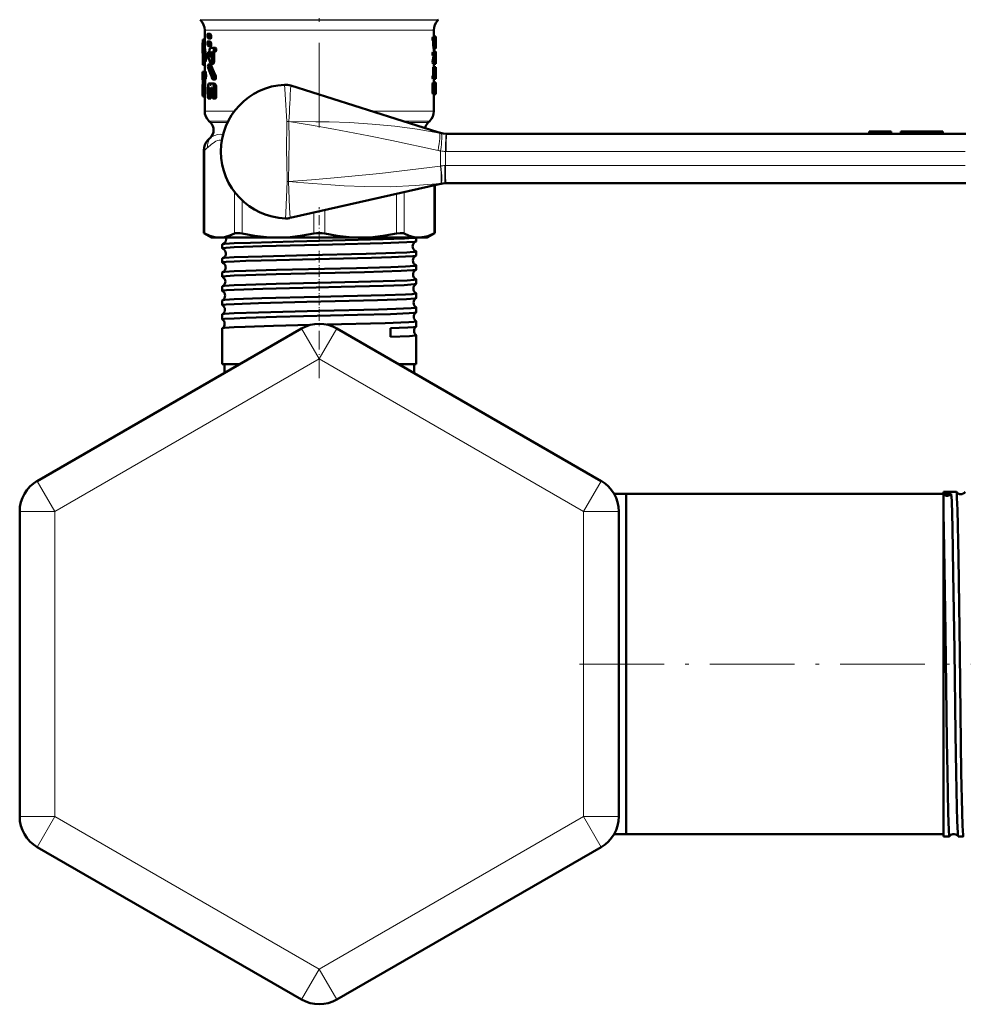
# Model space of a CAD drawing. Extents: x -1358 to 1757, y -1616 to 699.
# Tile 38 of 96: x -1358 to -1224, y -309 to -169. Entities that reach past the tile are written whole.
import ezdxf

# ---------------------------------------------------------------- set-up
doc = ezdxf.new("R2010")
doc.units = 0
doc.linetypes.add('DASHDOT', pattern=[18.5, 12, -3, 0.5, -3])

msp = doc.modelspace()

# ---------------------------------------------------------------- linework, layer by layer
at = {"color": 7, "linetype": 'DASHDOT', "lineweight": 18}
for p, q in [((-1315.78, -153.93), (-1315.78, -184.66)), ((-1278.87, -260.6), (-1219.77, -260.6))]:
    msp.add_line(p, q, dxfattribs=at)
at = {"color": 7, "lineweight": 18}
for p, q in [((-1332.69, -169.14), (-1315.78, -169.14)), ((-1332.61, -169.22), (-1315.78, -169.22)), ((-1315.78, -169.14), (-1298.86, -169.14)), ((-1315.78, -169.22), (-1298.94, -169.22)), ((-1332.03, -170.63), (-1324.72, -170.63)), ((-1324.72, -170.63), (-1315.78, -170.63)), ((-1315.78, -170.63), (-1300.76, -170.63)), ((-1300.76, -170.63), (-1299.53, -170.63)), ((-1332.03, -182.1), (-1327.79, -182.1)), ((-1299.53, -182.1), (-1308.44, -182.1)), ((-1328.68, -183.52), (-1331.44, -183.52)), ((-1331.22, -183.74), (-1328.79, -183.74)), ((-1320.41, -187.85), (-1320.38, -183.6)), ((-1320.09, -183.59), (-1320.1, -183.6)), ((-1300.11, -183.52), (-1303.99, -183.52)), ((-1303.29, -183.74), (-1300.34, -183.74)), ((-1297.77, -185.35), (-1297.72, -185.35)), ((-1233.24, -185), (-1233.24, -185.35)), ((-1233.18, -185), (-1233.18, -185.35)), ((-1233.14, -185), (-1233.14, -185.35)), ((-1233.1, -185), (-1233.1, -185.35)), ((-1232.8, -185), (-1232.8, -185.35)), ((-1232.26, -185), (-1232.26, -185.35)), ((-1231.12, -185), (-1231.12, -185.35)), ((-1229.61, -185), (-1229.61, -185.35)), ((-1228.96, -185), (-1228.96, -185.35)), ((-1228.43, -185), (-1228.43, -185.35)), ((-1227.96, -185), (-1227.96, -185.35)), ((-1227.61, -185), (-1227.61, -185.35)), ((-1227.48, -185), (-1227.48, -185.35)), ((-1227.39, -185), (-1227.39, -185.35)), ((-1227.34, -185), (-1227.34, -185.35)), ((-1332.02, -187.65), (-1332.17, -187.65)), ((-1332.02, -187.65), (-1332.02, -199.5)), ((-1297.79, -187.85), (-1297.87, -187.85)), ((-1224.16, -187.85), (-1297.79, -187.85)), ((-1298.58, -189.91), (-1298.53, -189.9)), ((-1297.97, -189.85), (-1297.87, -189.85)), ((-1297.87, -189.85), (-1224.16, -189.85)), ((-1320.54, -196.54), (-1320.32, -192.12)), ((-1320.32, -192.12), (-1320.15, -192.11)), ((-1320.15, -192.12), (-1320.32, -192.12)), ((-1320.15, -192.11), (-1320.15, -192.12)), ((-1299.53, -199.5), (-1299.53, -192.65)), ((-1298.5, -192.38), (-1298.58, -192.39)), ((-1327.8, -199.5), (-1327.8, -193.58)), ((-1304.83, -199.5), (-1304.83, -193.85)), ((-1303.75, -193.61), (-1303.75, -199.5)), ((-1326.72, -194.78), (-1326.72, -199.5)), ((-1320.58, -197.35), (-1320.54, -196.54)), ((-1316.54, -199.5), (-1316.54, -196.51)), ((-1315.01, -196.17), (-1315.01, -199.5)), ((-1315.78, -217.3), (-1318.28, -212.97)), ((-1315.78, -217.3), (-1313.28, -212.97)), ((-1315.78, -217.3), (-1353.28, -238.95)), ((-1315.78, -217.3), (-1278.28, -238.95)), ((-1353.28, -238.95), (-1355.78, -234.62)), ((-1278.28, -238.95), (-1275.78, -234.62)), ((-1353.28, -238.95), (-1358.28, -238.95)), ((-1353.28, -282.25), (-1353.28, -238.95)), ((-1278.28, -238.95), (-1278.28, -282.25)), ((-1278.28, -238.95), (-1273.28, -238.95)), ((-1353.28, -282.25), (-1358.28, -282.25)), ((-1353.28, -282.25), (-1355.78, -286.58)), ((-1315.78, -303.9), (-1353.28, -282.25)), ((-1278.28, -282.25), (-1315.78, -303.9)), ((-1278.28, -282.25), (-1275.78, -286.58)), ((-1278.28, -282.25), (-1273.28, -282.25)), ((-1315.78, -303.9), (-1318.28, -308.23)), ((-1315.78, -303.9), (-1313.28, -308.23))]:
    msp.add_line(p, q, dxfattribs=at)
at = {"color": 7, "lineweight": 50}
for p, q in [((-1332.61, -169.22), (-1332.69, -169.14)), ((-1298.94, -169.22), (-1298.86, -169.14)), ((-1332.03, -170.63), (-1332.03, -172.68)), ((-1331.64, -171.39), (-1331.64, -171.48)), ((-1331.64, -171.48), (-1331.6, -171.72)), ((-1331.6, -171.72), (-1331.49, -171.82)), ((-1331.57, -171.15), (-1331.59, -171.14)), ((-1331.27, -171.14), (-1331.59, -171.14)), ((-1331.26, -171.15), (-1331.57, -171.15)), ((-1331.46, -171.25), (-1331.57, -171.15)), ((-1331.16, -171.83), (-1331.48, -171.83)), ((-1331.15, -171.25), (-1331.46, -171.25)), ((-1331.41, -171.49), (-1331.46, -171.25)), ((-1331.1, -171.49), (-1331.41, -171.49)), ((-1331.41, -171.58), (-1331.41, -171.49)), ((-1331.1, -171.58), (-1331.41, -171.58)), ((-1331.15, -171.25), (-1331.26, -171.15)), ((-1331.1, -171.49), (-1331.15, -171.25)), ((-1331.1, -171.58), (-1331.1, -171.49)), ((-1299.37, -171.58), (-1299.67, -171.58)), ((-1299.53, -170.63), (-1299.53, -171.58)), ((-1299.25, -171.52), (-1299.53, -171.52)), ((-1299.37, -171.58), (-1299.23, -171.58)), ((-1299.23, -171.58), (-1299.23, -171.82)), ((-1299.23, -171.82), (-1299.23, -172.75)), ((-1332.33, -172.68), (-1332.33, -173.91)), ((-1332.03, -172.01), (-1332.29, -172.01)), ((-1332.03, -171.94), (-1332.27, -171.94)), ((-1331.64, -172.48), (-1331.64, -172.56)), ((-1331.64, -172.56), (-1331.6, -172.81)), ((-1331.6, -172.81), (-1331.49, -172.91)), ((-1331.57, -172.23), (-1331.59, -172.23)), ((-1331.27, -172.23), (-1331.59, -172.23)), ((-1331.26, -172.23), (-1331.57, -172.23)), ((-1331.46, -172.34), (-1331.57, -172.23)), ((-1331.16, -172.91), (-1331.48, -172.91)), ((-1331.15, -172.34), (-1331.46, -172.34)), ((-1331.41, -172.58), (-1331.46, -172.34)), ((-1331.1, -172.58), (-1331.41, -172.58)), ((-1331.41, -172.67), (-1331.41, -172.58)), ((-1331.1, -172.67), (-1331.41, -172.67)), ((-1331.15, -172.34), (-1331.26, -172.23)), ((-1331.26, -173.13), (-1330.83, -173.13)), ((-1331.1, -172.58), (-1331.15, -172.34)), ((-1331.1, -172.67), (-1331.1, -172.58)), ((-1330.5, -173.13), (-1330.83, -173.13)), ((-1299.37, -172.07), (-1299.67, -172.07)), ((-1299.6, -172.75), (-1299.6, -172.16)), ((-1299.3, -172.16), (-1299.6, -172.16)), ((-1299.3, -172.75), (-1299.6, -172.75)), ((-1299.26, -173.24), (-1299.56, -173.24)), ((-1299.53, -173.24), (-1299.53, -173.73)), ((-1299.37, -172.07), (-1299.31, -172.07)), ((-1299.3, -172.75), (-1299.3, -172.16)), ((-1299.26, -172.07), (-1299.25, -172.07)), ((-1299.26, -172.65), (-1299.26, -172.16)), ((-1299.24, -172.16), (-1299.26, -172.16)), ((-1299.24, -172.65), (-1299.26, -172.65)), ((-1299.26, -172.75), (-1299.25, -172.75)), ((-1299.26, -173.24), (-1299.24, -173.24)), ((-1299.24, -172.16), (-1299.24, -172.65)), ((-1332.3, -175.01), (-1332.3, -174.44)), ((-1331.86, -174.1), (-1332.16, -174.1)), ((-1331.22, -173.77), (-1331.52, -173.77)), ((-1331.21, -173.83), (-1331.48, -173.83)), ((-1331.23, -174.36), (-1331.29, -174.36)), ((-1331.26, -173.7), (-1331.21, -173.86)), ((-1331.26, -173.7), (-1331.26, -173.7)), ((-1331.21, -173.86), (-1331.21, -174.24)), ((-1330.7, -174.02), (-1331.03, -174.02)), ((-1331.03, -175.06), (-1331.03, -174.02)), ((-1330.59, -173.7), (-1330.92, -173.7)), ((-1330.83, -173.7), (-1330.92, -173.7)), ((-1330.5, -173.7), (-1330.83, -173.7)), ((-1330.7, -175.06), (-1330.7, -174.02)), ((-1330.5, -173.7), (-1330.59, -173.7)), ((-1299.37, -173.73), (-1299.67, -173.73)), ((-1299.37, -174.22), (-1299.67, -174.22)), ((-1299.59, -174.4), (-1299.59, -174.22)), ((-1299.29, -174.4), (-1299.59, -174.4)), ((-1299.24, -173.67), (-1299.53, -173.67)), ((-1299.37, -173.73), (-1299.23, -173.73)), ((-1299.37, -174.22), (-1299.29, -174.22)), ((-1299.29, -174.4), (-1299.29, -174.22)), ((-1299.23, -173.73), (-1299.23, -173.98)), ((-1299.23, -173.98), (-1299.23, -174.09)), ((-1299.23, -174.09), (-1299.23, -174.29)), ((-1332.23, -175.01), (-1332.3, -175.01)), ((-1332.03, -175.54), (-1332.27, -175.54)), ((-1331.89, -175.09), (-1332.2, -175.09)), ((-1332.03, -175.09), (-1332.03, -176.53)), ((-1331.18, -175.48), (-1331.5, -175.48)), ((-1331.14, -175.54), (-1331.46, -175.54)), ((-1330.81, -175.38), (-1331.13, -175.38)), ((-1330.7, -175.06), (-1331.03, -175.06)), ((-1299.7, -175.15), (-1299.7, -175.15)), ((-1299.4, -175.15), (-1299.7, -175.15)), ((-1299.4, -175.15), (-1299.7, -175.15)), ((-1299.38, -174.94), (-1299.69, -174.94)), ((-1299.37, -175.4), (-1299.67, -175.4)), ((-1299.6, -175.89), (-1299.3, -175.89)), ((-1299.53, -175.4), (-1299.53, -175.89)), ((-1299.4, -175.15), (-1299.4, -175.15)), ((-1299.37, -175.4), (-1299.23, -175.4)), ((-1299.24, -175.89), (-1299.3, -175.89)), ((-1299.26, -174.73), (-1299.26, -174.91)), ((-1299.23, -174.88), (-1299.26, -174.88)), ((-1299.26, -174.91), (-1299.23, -174.91)), ((-1299.23, -176.13), (-1299.24, -175.89)), ((-1299.23, -174.91), (-1299.23, -174.88)), ((-1299.23, -174.91), (-1299.23, -175.4)), ((-1332.33, -176.53), (-1332.2, -176.53)), ((-1332.33, -176.53), (-1332.33, -177.55)), ((-1331.9, -176.53), (-1332.2, -176.53)), ((-1330.47, -177.1), (-1330.8, -177.1)), ((-1299.37, -177.06), (-1299.67, -177.06)), ((-1299.64, -177.06), (-1299.63, -176.97)), ((-1299.63, -176.97), (-1299.63, -176.13)), ((-1299.33, -176.13), (-1299.63, -176.13)), ((-1299.33, -176.97), (-1299.63, -176.97)), ((-1299.37, -177.06), (-1299.34, -177.06)), ((-1299.34, -177.06), (-1299.33, -176.97)), ((-1299.33, -176.97), (-1299.33, -176.13)), ((-1299.27, -176.63), (-1299.28, -176.73)), ((-1299.28, -176.73), (-1299.28, -176.97)), ((-1299.24, -176.97), (-1299.28, -176.97)), ((-1299.28, -177), (-1299.23, -177)), ((-1299.27, -176.64), (-1299.27, -176.63)), ((-1299.27, -177.06), (-1299.26, -177.06)), ((-1299.23, -176.13), (-1299.26, -176.13)), ((-1299.23, -177), (-1299.24, -176.97)), ((-1299.23, -177.31), (-1299.24, -177.31)), ((-1299.23, -176.53), (-1299.23, -176.13)), ((-1299.23, -177.31), (-1299.23, -176.98)), ((-1332.33, -177.55), (-1332.32, -177.76)), ((-1332.33, -178.42), (-1332.32, -178.23)), ((-1332.32, -178.26), (-1332.33, -178.47)), ((-1332.33, -178.44), (-1332.33, -178.42)), ((-1332.33, -178.42), (-1332.33, -179.62)), ((-1332.33, -178.47), (-1332.33, -178.44)), ((-1332.32, -177.76), (-1332.32, -178.26)), ((-1331.97, -177.76), (-1332.27, -177.76)), ((-1332.27, -179.51), (-1332.27, -177.76)), ((-1332.25, -177.55), (-1332.2, -177.55)), ((-1331.9, -177.55), (-1332.2, -177.55)), ((-1331.97, -179.51), (-1331.97, -177.76)), ((-1331.41, -178.19), (-1331.35, -178.19)), ((-1331.34, -178.76), (-1331.41, -178.76)), ((-1331.34, -178.76), (-1331.41, -178.76)), ((-1331.07, -178.19), (-1331.35, -178.19)), ((-1331.34, -178.76), (-1331.29, -178.92)), ((-1331.17, -178.35), (-1331.25, -178.35)), ((-1331.12, -178.91), (-1331.07, -178.76)), ((-1330.98, -178.76), (-1331.07, -178.76)), ((-1330.99, -178.76), (-1331.07, -178.76)), ((-1331.06, -178.19), (-1330.98, -178.19)), ((-1330.99, -178.76), (-1330.93, -178.91)), ((-1330.65, -178.19), (-1330.98, -178.19)), ((-1330.54, -177.61), (-1330.87, -177.61)), ((-1330.39, -178.9), (-1330.73, -178.9)), ((-1330.72, -180.04), (-1330.72, -178.9)), ((-1330.39, -180.04), (-1330.39, -178.9)), ((-1319.83, -178.48), (-1298.97, -185.12)), ((-1299.7, -179.46), (-1299.7, -178.29)), ((-1299.4, -178.29), (-1299.7, -178.29)), ((-1299.37, -177.55), (-1299.67, -177.55)), ((-1299.37, -178.04), (-1299.67, -178.04)), ((-1299.53, -177.55), (-1299.53, -178.04)), ((-1299.53, -177.55), (-1299.24, -177.55)), ((-1299.4, -179.46), (-1299.4, -178.29)), ((-1299.37, -177.55), (-1299.26, -177.55)), ((-1299.37, -178.04), (-1299.23, -178.04)), ((-1299.34, -178.97), (-1299.34, -178.78)), ((-1299.24, -178.78), (-1299.34, -178.78)), ((-1299.31, -178.53), (-1299.26, -178.53)), ((-1299.24, -178.78), (-1299.24, -178.97)), ((-1299.23, -178.04), (-1299.23, -178.29)), ((-1299.23, -178.29), (-1299.23, -179.46)), ((-1332, -180.03), (-1332.3, -180.03)), ((-1331.97, -179.51), (-1332.27, -179.51)), ((-1332.03, -180.03), (-1332.03, -182.1)), ((-1331.59, -178.9), (-1331.59, -180.04)), ((-1331.29, -178.92), (-1331.45, -178.92)), ((-1331.45, -180.04), (-1331.45, -178.92)), ((-1331.13, -180.04), (-1331.45, -180.04)), ((-1331.29, -178.92), (-1331.29, -179.25)), ((-1330.93, -179.53), (-1331.21, -179.53)), ((-1331.13, -180.04), (-1331.13, -179.53)), ((-1330.93, -178.91), (-1331.12, -178.91)), ((-1331.12, -179.25), (-1331.12, -178.91)), ((-1330.93, -179.25), (-1331.12, -179.25)), ((-1330.93, -178.91), (-1330.93, -180.04)), ((-1330.39, -180.04), (-1330.72, -180.04)), ((-1299.4, -179.46), (-1299.7, -179.46)), ((-1299.37, -179.71), (-1299.67, -179.71)), ((-1299.53, -179.71), (-1299.53, -182.1)), ((-1299.37, -179.71), (-1299.23, -179.71)), ((-1299.24, -178.97), (-1299.34, -178.97)), ((-1299.31, -179.22), (-1299.26, -179.22)), ((-1299.23, -179.46), (-1299.23, -179.71)), ((-1331.21, -180.33), (-1331.52, -180.33)), ((-1330.5, -180.32), (-1330.83, -180.32)), ((-1331.22, -183.74), (-1331.44, -183.52)), ((-1300.34, -183.74), (-1300.11, -183.52)), ((-1297.72, -185.35), (-1224.08, -185.35)), ((-1237.78, -185), (-1236.23, -185)), ((-1237.78, -185), (-1237.78, -185.35)), ((-1236.23, -185), (-1234.67, -185)), ((-1236.23, -185), (-1236.23, -185.35)), ((-1234.67, -185), (-1234.67, -185.35)), ((-1234.67, -185), (-1234.67, -185.35)), ((-1233.24, -185), (-1233.27, -185)), ((-1233.27, -185), (-1233.27, -185.35)), ((-1233.18, -185), (-1233.24, -185)), ((-1233.16, -185), (-1233.18, -185)), ((-1233.14, -185), (-1233.16, -185)), ((-1233.16, -185), (-1233.16, -185.35)), ((-1233.1, -185), (-1233.14, -185)), ((-1232.8, -185), (-1233.1, -185)), ((-1232.26, -185), (-1232.8, -185)), ((-1231.12, -185), (-1232.26, -185)), ((-1229.61, -185), (-1231.12, -185)), ((-1229.61, -185), (-1228.96, -185)), ((-1228.43, -185), (-1228.96, -185)), ((-1227.96, -185), (-1228.43, -185)), ((-1227.61, -185), (-1227.96, -185)), ((-1227.48, -185), (-1227.61, -185)), ((-1227.39, -185), (-1227.48, -185)), ((-1227.34, -185), (-1227.39, -185)), ((-1227.32, -185), (-1227.34, -185)), ((-1227.32, -185), (-1227.32, -185.35)), ((-1332.17, -199.42), (-1332.17, -187.65)), ((-1319.93, -197.28), (-1298.77, -192.48)), ((-1299.38, -199.42), (-1299.38, -192.61)), ((-1297.8, -192.35), (-1297.95, -192.35)), ((-1224.08, -192.35), (-1297.8, -192.35)), ((-1332.17, -199.42), (-1332.02, -199.5)), ((-1331.08, -200.05), (-1332.17, -199.42)), ((-1300.48, -200.05), (-1299.38, -199.42)), ((-1299.53, -199.5), (-1299.38, -199.42)), ((-1331.08, -200.05), (-1329.91, -200.05)), ((-1329.91, -200.05), (-1321.63, -200.05)), ((-1329.54, -201.6), (-1329.54, -201.04)), ((-1321.63, -200.05), (-1309.92, -200.05)), ((-1309.92, -200.05), (-1301.64, -200.05)), ((-1302.02, -200.6), (-1302.02, -200.05)), ((-1301.64, -200.05), (-1300.48, -200.05)), ((-1302.02, -202.61), (-1302.02, -202.03)), ((-1329.54, -203.62), (-1329.54, -203.02)), ((-1302.02, -204.62), (-1302.02, -204.02)), ((-1329.54, -205.63), (-1329.54, -205.01)), ((-1302.02, -206.64), (-1302.02, -206)), ((-1329.54, -207.65), (-1329.54, -207)), ((-1302.02, -208.66), (-1302.02, -207.99)), ((-1329.54, -209.67), (-1329.54, -208.98)), ((-1329.54, -211.69), (-1329.54, -210.96)), ((-1302.02, -210.68), (-1302.02, -209.97)), ((-1302.02, -212.7), (-1302.02, -211.95)), ((-1318.28, -212.97), (-1355.78, -234.62)), ((-1329.54, -218.05), (-1329.54, -212.94)), ((-1313.28, -212.97), (-1275.78, -234.62)), ((-1305.69, -212.94), (-1305.67, -214.16)), ((-1302.02, -218.05), (-1302.02, -213.93)), ((-1327.85, -218.05), (-1329.54, -218.05)), ((-1327.08, -218.05), (-1329.23, -218.05)), ((-1329.23, -219.29), (-1329.23, -218.05)), ((-1327.08, -218.05), (-1327.85, -218.05)), ((-1302.02, -218.05), (-1304.47, -218.05)), ((-1302.33, -218.05), (-1304.47, -218.05)), ((-1302.33, -219.29), (-1302.33, -218.05)), ((-1227.23, -236.42), (-1227.23, -236.14)), ((-1227.23, -236.14), (-1225.41, -236.14)), ((-1225.41, -236.14), (-1225.4, -236.15)), ((-1273.95, -236.45), (-1272.23, -236.45)), ((-1272.23, -275.87), (-1272.23, -236.45)), ((-1272.23, -236.45), (-1227.23, -236.45)), ((-1272.23, -260.6), (-1272.23, -236.45)), ((-1226.12, -236.42), (-1227.23, -236.42)), ((-1227.23, -236.54), (-1227.23, -236.42)), ((-1227.23, -239.14), (-1227.23, -236.54)), ((-1358.28, -282.25), (-1358.28, -238.95)), ((-1273.28, -238.95), (-1273.28, -282.25)), ((-1227.23, -276.06), (-1227.23, -239.14)), ((-1272.23, -284.75), (-1272.23, -260.6)), ((-1272.23, -284.75), (-1272.23, -275.87)), ((-1227.23, -285.06), (-1227.23, -276.06)), ((-1273.95, -284.75), (-1272.23, -284.75)), ((-1273.95, -284.75), (-1272.23, -284.75)), ((-1272.23, -284.75), (-1227.23, -284.75)), ((-1227.23, -285.06), (-1226.4, -285.06)), ((-1226.4, -285.06), (-1226.39, -285.06)), ((-1225.16, -285.06), (-1225.15, -285.06)), ((-1225.15, -285.06), (-1224.42, -285.06)), ((-1318.28, -308.23), (-1355.78, -286.58)), ((-1275.78, -286.58), (-1313.28, -308.23))]:
    msp.add_line(p, q, dxfattribs=at)
at = {"color": 7, "linetype": 'DASHDOT', "lineweight": 18, "ltscale": 0.010515}
msp.add_line((-1229.61, -184.97), (-1229.61, -185.39), dxfattribs=at)
msp.add_line((-1229.61, -184.97), (-1229.61, -185.39), dxfattribs=at)
at = {"color": 7, "linetype": 'DASHDOT', "lineweight": 18, "ltscale": 0.120874}
msp.add_line((-1315.78, -200.6), (-1315.78, -195.76), dxfattribs=at)
at = {"color": 7, "linetype": 'DASHDOT', "lineweight": 18, "ltscale": 0.043444}
msp.add_line((-1315.78, -203.6), (-1315.78, -201.86), dxfattribs=at)
at = {"color": 7, "linetype": 'DASHDOT', "lineweight": 18, "ltscale": 0.044139}
msp.add_line((-1315.78, -205.62), (-1315.78, -203.85), dxfattribs=at)
at = {"color": 7, "linetype": 'DASHDOT', "lineweight": 18, "ltscale": 0.04498}
msp.add_line((-1315.78, -207.64), (-1315.78, -205.84), dxfattribs=at)
at = {"color": 7, "linetype": 'DASHDOT', "lineweight": 18, "ltscale": 0.045964}
msp.add_line((-1315.78, -209.66), (-1315.78, -207.82), dxfattribs=at)
at = {"color": 7, "linetype": 'DASHDOT', "lineweight": 18, "ltscale": 0.047104}
msp.add_line((-1315.78, -211.69), (-1315.78, -209.8), dxfattribs=at)
at = {"color": 7, "linetype": 'DASHDOT', "lineweight": 18, "ltscale": 0.220605}
msp.add_line((-1315.78, -220.03), (-1315.78, -211.2), dxfattribs=at)
at = {"color": 7, "lineweight": 50}
for points in [[(-1331.59, -171.14), (-1331.59, -171.14), (-1331.6, -171.14), (-1331.6, -171.15), (-1331.62, -171.18), (-1331.63, -171.25), (-1331.64, -171.39)], [(-1331.48, -171.83), (-1331.47, -171.82), (-1331.46, -171.82), (-1331.45, -171.81), (-1331.44, -171.78), (-1331.41, -171.58)], [(-1331.16, -171.83), (-1331.15, -171.82), (-1331.15, -171.82), (-1331.14, -171.81), (-1331.12, -171.78), (-1331.11, -171.71), (-1331.1, -171.58)], [(-1299.67, -172.07), (-1299.7, -171.98), (-1299.7, -171.69), (-1299.69, -171.62), (-1299.67, -171.58)], [(-1299.37, -172.07), (-1299.39, -171.98), (-1299.4, -171.69), (-1299.38, -171.62), (-1299.37, -171.58)], [(-1332.29, -172.01), (-1332.28, -171.96), (-1332.27, -171.94), (-1332.27, -171.94), (-1332.27, -171.94), (-1332.27, -171.94)], [(-1331.59, -172.23), (-1331.59, -172.23), (-1331.6, -172.23), (-1331.6, -172.24), (-1331.62, -172.27), (-1331.63, -172.34), (-1331.64, -172.48)], [(-1331.48, -172.91), (-1331.47, -172.91), (-1331.46, -172.91), (-1331.45, -172.9), (-1331.44, -172.87), (-1331.41, -172.67)], [(-1331.26, -173.13), (-1331.32, -173.21), (-1331.35, -173.44), (-1331.33, -173.59), (-1331.31, -173.65), (-1331.29, -173.68), (-1331.26, -173.7)], [(-1331.16, -172.91), (-1331.15, -172.91), (-1331.15, -172.91), (-1331.14, -172.9), (-1331.12, -172.87), (-1331.11, -172.8), (-1331.1, -172.67)], [(-1330.83, -173.7), (-1330.76, -173.62), (-1330.73, -173.39), (-1330.75, -173.23), (-1330.83, -173.13)], [(-1330.5, -173.7), (-1330.43, -173.62), (-1330.4, -173.47), (-1330.42, -173.23), (-1330.5, -173.13)], [(-1299.6, -172.16), (-1299.6, -172.09), (-1299.61, -172.08), (-1299.61, -172.07)], [(-1299.56, -173.24), (-1299.59, -173.12), (-1299.6, -172.75)], [(-1299.3, -172.16), (-1299.3, -172.09), (-1299.31, -172.08), (-1299.31, -172.07)], [(-1299.26, -173.24), (-1299.29, -173.12), (-1299.3, -172.75)], [(-1299.23, -172.75), (-1299.23, -173.15), (-1299.24, -173.24)], [(-1332.2, -175.09), (-1332.19, -175.09), (-1332.19, -175.09), (-1332.19, -175.08), (-1332.18, -175.07), (-1332.17, -175.02), (-1332.13, -174.7), (-1332.16, -174.1)], [(-1331.89, -175.09), (-1331.89, -175.09), (-1331.89, -175.08), (-1331.88, -175.07), (-1331.87, -175.04), (-1331.83, -174.74), (-1331.86, -174.1)], [(-1331.52, -173.77), (-1331.53, -173.77), (-1331.54, -173.78), (-1331.55, -173.79), (-1331.56, -173.82), (-1331.58, -173.88), (-1331.59, -174.05), (-1331.57, -174.29)], [(-1331.48, -173.83), (-1331.5, -173.79), (-1331.51, -173.77), (-1331.52, -173.77)], [(-1331.21, -174.24), (-1331.22, -174.35), (-1331.24, -174.38), (-1331.25, -174.39), (-1331.26, -174.4)], [(-1331.03, -174.02), (-1331, -173.8), (-1330.98, -173.74), (-1330.92, -173.7)], [(-1330.7, -174.02), (-1330.69, -173.84), (-1330.66, -173.76), (-1330.63, -173.71), (-1330.59, -173.7)], [(-1299.67, -174.22), (-1299.7, -174.13), (-1299.7, -173.85), (-1299.69, -173.77), (-1299.67, -173.73)], [(-1299.37, -174.22), (-1299.39, -174.13), (-1299.4, -173.85), (-1299.38, -173.77), (-1299.37, -173.73)], [(-1332.27, -175.54), (-1332.27, -175.54), (-1332.27, -175.54), (-1332.27, -175.54), (-1332.28, -175.53), (-1332.29, -175.45), (-1332.3, -175.01)], [(-1332.23, -175.02), (-1332.21, -175.07), (-1332.21, -175.08), (-1332.2, -175.09), (-1332.2, -175.09), (-1332.2, -175.09)], [(-1331.5, -175.48), (-1331.5, -175.48), (-1331.51, -175.48), (-1331.52, -175.49), (-1331.54, -175.52), (-1331.56, -175.59), (-1331.57, -175.75), (-1331.54, -175.99)], [(-1331.46, -175.54), (-1331.47, -175.5), (-1331.48, -175.49), (-1331.49, -175.48), (-1331.5, -175.48)], [(-1331.19, -175.31), (-1331.17, -175.36), (-1331.15, -175.37), (-1331.13, -175.38)], [(-1331.14, -175.54), (-1331.16, -175.49), (-1331.17, -175.48), (-1331.18, -175.48)], [(-1331.13, -175.38), (-1331.12, -175.38), (-1331.09, -175.35), (-1331.06, -175.27), (-1331.03, -175.06)], [(-1330.81, -175.38), (-1330.8, -175.38), (-1330.77, -175.35), (-1330.75, -175.32), (-1330.72, -175.23), (-1330.7, -175.06)], [(-1299.67, -175.4), (-1299.69, -175.33), (-1299.7, -175.15)], [(-1299.63, -176.13), (-1299.61, -175.91), (-1299.61, -175.89), (-1299.6, -175.89), (-1299.6, -175.89), (-1299.6, -175.89)], [(-1299.37, -175.4), (-1299.39, -175.33), (-1299.4, -175.15)], [(-1299.33, -176.13), (-1299.31, -175.91), (-1299.3, -175.89), (-1299.3, -175.89), (-1299.3, -175.89), (-1299.3, -175.89)], [(-1332.2, -177.55), (-1332.17, -177.49), (-1332.13, -177.1), (-1332.14, -176.81), (-1332.17, -176.58), (-1332.2, -176.53)], [(-1331.9, -177.55), (-1331.86, -177.49), (-1331.83, -177.12), (-1331.85, -176.67), (-1331.87, -176.57), (-1331.9, -176.53)], [(-1330.87, -177.61), (-1330.85, -177.61), (-1330.83, -177.6), (-1330.81, -177.57), (-1330.77, -177.41), (-1330.8, -177.1)], [(-1330.54, -177.61), (-1330.52, -177.61), (-1330.5, -177.6), (-1330.48, -177.57), (-1330.46, -177.52), (-1330.43, -177.41), (-1330.47, -177.1)], [(-1299.67, -177.55), (-1299.7, -177.46), (-1299.7, -177.18), (-1299.69, -177.1), (-1299.67, -177.06)], [(-1299.37, -177.55), (-1299.39, -177.46), (-1299.4, -177.18), (-1299.38, -177.1), (-1299.37, -177.06)], [(-1299.26, -177.06), (-1299.25, -177.14), (-1299.25, -177.49), (-1299.25, -177.53), (-1299.26, -177.55)], [(-1299.24, -177.55), (-1299.24, -177.55), (-1299.24, -177.55), (-1299.23, -177.53), (-1299.23, -177.31)], [(-1299.23, -176.54), (-1299.23, -176.87), (-1299.23, -176.99), (-1299.23, -177), (-1299.23, -177)], [(-1332.27, -177.76), (-1332.27, -177.61), (-1332.25, -177.55)], [(-1331.97, -177.76), (-1331.97, -177.61), (-1331.95, -177.55)], [(-1331.41, -178.19), (-1331.5, -178.26), (-1331.55, -178.45), (-1331.59, -178.9)], [(-1331.45, -178.92), (-1331.44, -178.81), (-1331.41, -178.76)], [(-1331.25, -178.35), (-1331.28, -178.25), (-1331.35, -178.19)], [(-1331.21, -178.4), (-1331.22, -178.4), (-1331.23, -178.39), (-1331.25, -178.35)], [(-1331.17, -178.35), (-1331.19, -178.38), (-1331.2, -178.4), (-1331.2, -178.4), (-1331.21, -178.4)], [(-1331.06, -178.19), (-1331.14, -178.25), (-1331.17, -178.35)], [(-1330.73, -178.9), (-1330.75, -178.58), (-1330.8, -178.4), (-1330.87, -178.26), (-1330.98, -178.19)], [(-1330.93, -177.56), (-1330.9, -177.6), (-1330.88, -177.61), (-1330.87, -177.61)], [(-1330.39, -178.9), (-1330.42, -178.59), (-1330.49, -178.36), (-1330.54, -178.27), (-1330.58, -178.22), (-1330.65, -178.19)], [(-1299.7, -178.29), (-1299.69, -178.11), (-1299.68, -178.07), (-1299.67, -178.04)], [(-1299.4, -178.29), (-1299.39, -178.11), (-1299.38, -178.07), (-1299.37, -178.04)], [(-1299.34, -178.78), (-1299.32, -178.56), (-1299.31, -178.54), (-1299.31, -178.53)], [(-1299.26, -178.53), (-1299.25, -178.54), (-1299.25, -178.56), (-1299.24, -178.78)], [(-1332.3, -180.03), (-1332.3, -180.03), (-1332.3, -180.03), (-1332.3, -180.03), (-1332.29, -179.99), (-1332.27, -179.51)], [(-1332, -180.03), (-1332, -180.03), (-1332, -180.03), (-1332, -180.03), (-1331.99, -179.99), (-1331.97, -179.51)], [(-1331.59, -180.04), (-1331.57, -180.23), (-1331.55, -180.3), (-1331.53, -180.32), (-1331.52, -180.33)], [(-1331.52, -180.33), (-1331.52, -180.33), (-1331.51, -180.32), (-1331.5, -180.31), (-1331.49, -180.28), (-1331.45, -180.12), (-1331.45, -180.04)], [(-1331.29, -179.25), (-1331.28, -179.43), (-1331.25, -179.5), (-1331.23, -179.53), (-1331.21, -179.53)], [(-1331.21, -179.53), (-1331.19, -179.53), (-1331.18, -179.52), (-1331.16, -179.49), (-1331.14, -179.42), (-1331.12, -179.25)], [(-1331.21, -180.33), (-1331.2, -180.32), (-1331.19, -180.32), (-1331.18, -180.31), (-1331.17, -180.28), (-1331.14, -180.2), (-1331.13, -180.04)], [(-1330.93, -180.04), (-1330.9, -180.23), (-1330.87, -180.3), (-1330.85, -180.32), (-1330.83, -180.32)], [(-1330.83, -180.32), (-1330.81, -180.32), (-1330.8, -180.31), (-1330.77, -180.27), (-1330.73, -180.1), (-1330.72, -180.04)], [(-1330.5, -180.32), (-1330.48, -180.32), (-1330.45, -180.3), (-1330.43, -180.26), (-1330.41, -180.18), (-1330.39, -180.04)], [(-1299.67, -179.71), (-1299.69, -179.64), (-1299.7, -179.46)], [(-1299.37, -179.71), (-1299.39, -179.64), (-1299.4, -179.46)], [(-1299.31, -179.22), (-1299.31, -179.21), (-1299.32, -179.19), (-1299.34, -178.97)], [(-1299.24, -178.97), (-1299.25, -179.17), (-1299.25, -179.21), (-1299.26, -179.22)], [(-1332.02, -199.5), (-1331.29, -199.81), (-1330.59, -199.99), (-1329.91, -200.05)], [(-1329.91, -200.05), (-1329.2, -199.99), (-1328.47, -199.79), (-1327.8, -199.5)], [(-1327.8, -199.5), (-1327.66, -199.45), (-1327.47, -199.42), (-1327, -199.45), (-1326.72, -199.5)], [(-1326.72, -199.5), (-1324.95, -199.81), (-1323.27, -199.99), (-1321.63, -200.05)], [(-1321.63, -200.05), (-1319.91, -199.99), (-1318.14, -199.79), (-1316.54, -199.5)], [(-1315.01, -199.5), (-1313.24, -199.81), (-1311.56, -199.99), (-1309.92, -200.05)], [(-1309.92, -200.05), (-1308.2, -199.99), (-1306.43, -199.79), (-1304.83, -199.5)], [(-1304.83, -199.5), (-1304.3, -199.42), (-1303.89, -199.45), (-1303.75, -199.5)], [(-1303.75, -199.5), (-1303.02, -199.81), (-1302.32, -199.99), (-1301.64, -200.05)], [(-1301.64, -200.05), (-1301.23, -200.03), (-1300.83, -199.97), (-1300.39, -199.85), (-1299.95, -199.69), (-1299.53, -199.5)], [(-1329.54, -201.04), (-1329.53, -201.03), (-1329.53, -201.03), (-1329.52, -201.02), (-1329.49, -201.01)], [(-1328.99, -200.29), (-1329.04, -200.57), (-1329.22, -200.85), (-1329.47, -201), (-1329.49, -201.01)], [(-1329.49, -201.01), (-1329.19, -200.96), (-1327.85, -200.88)], [(-1327.85, -200.88), (-1325.54, -200.79), (-1319.37, -200.62), (-1310.26, -200.41), (-1306.7, -200.31), (-1303.68, -200.2), (-1302.44, -200.12), (-1302.12, -200.08), (-1302.05, -200.06), (-1302.03, -200.05)], [(-1327.85, -201.44), (-1323.87, -201.3), (-1313.91, -201.06), (-1306.77, -200.87), (-1303.34, -200.74), (-1302.29, -200.66), (-1302.05, -200.62)], [(-1302.05, -200.62), (-1302.27, -200.74), (-1302.47, -200.98), (-1302.54, -201.3)], [(-1329.54, -201.6), (-1329.54, -201.6), (-1329.53, -201.6), (-1329.53, -201.59), (-1329.51, -201.59), (-1329.34, -201.55), (-1328.99, -201.51), (-1327.85, -201.44)], [(-1327.85, -202.87), (-1323.87, -202.73), (-1317.38, -202.56), (-1309.12, -202.37), (-1304.97, -202.24), (-1303.34, -202.17), (-1302.44, -202.11), (-1302.17, -202.08), (-1302.03, -202.05), (-1302.02, -202.04), (-1302.02, -202.04), (-1302.02, -202.03)], [(-1327.85, -203.46), (-1326.19, -203.39), (-1321.86, -203.26), (-1316.3, -203.12), (-1308.38, -202.93), (-1305.55, -202.84), (-1303.54, -202.76), (-1302.51, -202.7), (-1302.14, -202.65), (-1302.04, -202.63)], [(-1329.54, -203.62), (-1329.54, -203.61), (-1329.53, -203.61), (-1329.53, -203.61), (-1329.51, -203.6), (-1329.34, -203.56), (-1328.99, -203.53), (-1327.85, -203.46)], [(-1329.5, -203), (-1329.22, -202.96), (-1327.85, -202.87)], [(-1327.85, -204.85), (-1326.19, -204.79), (-1321.86, -204.66), (-1310.52, -204.39), (-1305.61, -204.25), (-1303.56, -204.17), (-1302.24, -204.08), (-1302.04, -204.04), (-1302.02, -204.03), (-1302.02, -204.02), (-1302.02, -204.02), (-1302.02, -204.02)], [(-1329.51, -204.99), (-1329.45, -204.98), (-1329.24, -204.95), (-1327.85, -204.85)], [(-1327.85, -205.47), (-1326.2, -205.4), (-1321.88, -205.27), (-1309.38, -204.97), (-1304.15, -204.8), (-1302.52, -204.71), (-1302.13, -204.66), (-1302.04, -204.64)], [(-1329.54, -205.63), (-1329.54, -205.63), (-1329.53, -205.62), (-1329.53, -205.62), (-1329.51, -205.61), (-1329.34, -205.58), (-1328.99, -205.54), (-1327.85, -205.47)], [(-1329.52, -206.98), (-1329.46, -206.96), (-1329.25, -206.93), (-1327.85, -206.84)], [(-1327.85, -206.84), (-1326.2, -206.77), (-1321.88, -206.65), (-1310.2, -206.37), (-1306.72, -206.27), (-1303.3, -206.14), (-1302.33, -206.07), (-1302.05, -206.03), (-1302.03, -206.02), (-1302.02, -206.01), (-1302.02, -206.01), (-1302.02, -206)], [(-1327.85, -207.49), (-1323.8, -207.34), (-1316.21, -207.15), (-1312.66, -207.07), (-1306.67, -206.91), (-1303.74, -206.8), (-1302.3, -206.7), (-1302.08, -206.67), (-1302.03, -206.65)], [(-1329.54, -207.65), (-1329.54, -207.65), (-1329.53, -207.64), (-1329.53, -207.64), (-1329.51, -207.63), (-1329.3, -207.59), (-1328.95, -207.55), (-1327.85, -207.49)], [(-1327.85, -208.82), (-1323.92, -208.68), (-1315.93, -208.49), (-1312.34, -208.4), (-1306.42, -208.25), (-1303.54, -208.14), (-1302.6, -208.08), (-1302.08, -208.02), (-1302.04, -208.01), (-1302.02, -208), (-1302.02, -207.99), (-1302.02, -207.99), (-1302.02, -207.99)], [(-1329.54, -209.67), (-1329.54, -209.67), (-1329.53, -209.66), (-1329.53, -209.66), (-1329.51, -209.65), (-1329.34, -209.61), (-1328.99, -209.58), (-1327.85, -209.51)], [(-1329.52, -208.97), (-1329.46, -208.95), (-1329.19, -208.91), (-1327.85, -208.82)], [(-1327.85, -209.51), (-1324.4, -209.38), (-1317.56, -209.2), (-1307.5, -208.95), (-1303.4, -208.8), (-1302.24, -208.72), (-1302.07, -208.69), (-1302.03, -208.67)], [(-1329.52, -210.95), (-1329.48, -210.93), (-1329.27, -210.9), (-1327.85, -210.8)], [(-1327.85, -210.8), (-1324.39, -210.68), (-1315.76, -210.47), (-1307.36, -210.26), (-1304.91, -210.18), (-1302.76, -210.07), (-1302.19, -210.02), (-1302.04, -209.99), (-1302.02, -209.98), (-1302.02, -209.98), (-1302.02, -209.97), (-1302.02, -209.97)], [(-1327.85, -211.53), (-1326.19, -211.46), (-1321.86, -211.33), (-1310.36, -211.05), (-1305.69, -210.92), (-1303.05, -210.8), (-1302.3, -210.74), (-1302.08, -210.71), (-1302.03, -210.69)], [(-1329.54, -211.69), (-1329.53, -211.68), (-1329.53, -211.68), (-1329.52, -211.68), (-1329.5, -211.67), (-1329.22, -211.62), (-1327.85, -211.53)], [(-1314.69, -212.42), (-1306.41, -212.21), (-1303.07, -212.07), (-1302.35, -212.02), (-1302.05, -211.97), (-1302.03, -211.96), (-1302.02, -211.96), (-1302.02, -211.95), (-1302.02, -211.95)], [(-1329.53, -212.93), (-1329.48, -212.91), (-1329.28, -212.88), (-1327.85, -212.78)], [(-1327.85, -212.78), (-1326.3, -212.72), (-1322.27, -212.6), (-1317.08, -212.47)], [(-1305.69, -212.94), (-1303.2, -212.84), (-1302.43, -212.78), (-1302.09, -212.73), (-1302.04, -212.72), (-1302.02, -212.71)], [(-1305.67, -214.16), (-1302.96, -214.04), (-1302.12, -213.97), (-1302.05, -213.95), (-1302.03, -213.94), (-1302.02, -213.93), (-1302.02, -213.93), (-1302.02, -213.93)], [(-1225.4, -236.15), (-1225.4, -236.16), (-1225.38, -236.2), (-1225.35, -236.5), (-1225.32, -237.02), (-1225.26, -238.72), (-1225.12, -245.45), (-1224.93, -259.11), (-1224.7, -276.06)], [(-1226.12, -236.42), (-1226.06, -237.42), (-1225.95, -241.29), (-1225.84, -247.67), (-1225.68, -258.67), (-1225.52, -270.51), (-1225.44, -276.06)], [(-1227.23, -239.14), (-1227.12, -244.14), (-1226.95, -256.11), (-1226.74, -271.5), (-1226.67, -276.06)], [(-1226.67, -276.06), (-1226.56, -281.71), (-1226.48, -284.24), (-1226.42, -284.97), (-1226.4, -285.05), (-1226.4, -285.06), (-1226.4, -285.06), (-1226.4, -285.06)], [(-1225.44, -276.06), (-1225.34, -280.97), (-1225.29, -282.84), (-1225.21, -284.63), (-1225.18, -284.99), (-1225.16, -285.04), (-1225.16, -285.06)], [(-1224.7, -276.06), (-1224.59, -281.65), (-1224.53, -283.59), (-1224.45, -284.89), (-1224.43, -285.04), (-1224.42, -285.06), (-1224.42, -285.06), (-1224.42, -285.06), (-1224.42, -285.06)]]:
    msp.add_lwpolyline(points, dxfattribs=at)
at = {"color": 7, "lineweight": 18}
for points in [[(-1320.38, -183.6), (-1320.63, -179.73), (-1320.71, -178.36)], [(-1298.93, -187.69), (-1305.48, -186.29), (-1308.76, -185.63), (-1313.71, -184.69), (-1316.9, -184.13), (-1320.1, -183.61)], [(-1320.1, -183.61), (-1320.07, -186.09), (-1320.09, -189.33), (-1320.1, -190.03)], [(-1320.09, -183.59), (-1316.26, -183.62), (-1314.36, -183.65), (-1311.48, -183.75), (-1308.26, -183.95), (-1305.06, -184.27), (-1301.88, -184.7), (-1298.72, -185.25)], [(-1331.18, -185.86), (-1330.82, -185.66), (-1330.61, -185.57), (-1330.21, -185.45), (-1329.75, -185.41)], [(-1297.77, -185.35), (-1297.77, -185.35), (-1297.77, -185.35), (-1297.77, -185.36), (-1297.78, -185.36), (-1297.78, -185.39), (-1297.81, -185.68), (-1297.86, -187.22), (-1297.87, -187.85)], [(-1297.72, -185.35), (-1297.72, -185.35), (-1297.72, -185.35), (-1297.72, -185.35), (-1297.72, -185.36), (-1297.73, -185.38), (-1297.75, -185.57), (-1297.78, -186.59), (-1297.79, -187.85)], [(-1329.59, -186.28), (-1329.75, -186.24), (-1329.98, -186.22), (-1330.21, -186.27), (-1330.45, -186.37), (-1330.66, -186.51), (-1331.1, -186.84), (-1331.61, -187.28)], [(-1320.15, -192.11), (-1316.9, -191.88), (-1313.66, -191.6), (-1307.17, -190.95), (-1302.87, -190.45), (-1298.58, -189.91)], [(-1297.95, -192.35), (-1297.95, -192.35), (-1297.95, -192.35), (-1297.95, -192.32), (-1297.96, -192.02), (-1297.97, -189.85)], [(-1320.15, -192.12), (-1319.99, -195.86), (-1319.93, -197.28)], [(-1298.58, -192.39), (-1302.16, -192.69), (-1305.74, -192.84), (-1309.34, -192.83), (-1312.23, -192.72), (-1314.15, -192.6), (-1317.99, -192.31), (-1320.15, -192.12)]]:
    msp.add_lwpolyline(points, dxfattribs=at)
at = {"color": 7, "lineweight": 50}
for centre, radius, start, end in [((-1334.03, -170.63), 2, 0, 45.0003), ((-1297.53, -170.63), 2, 134.9998, 180), ((-1331.47, -171.79), 0.0348, 235.3862, 263.8045), ((-1331.28, -171.17), 0.0319, 53.6796, 83.2058), ((-1299.37, -171.57), 0.135, 355.3469, 21.9151), ((-1326.49, -172.68), 5.84, 173.3832, 180.0254), ((-1325.86, -172.66), 6.47, 180.2202, 192.8495), ((-1325.68, -172.66), 6.35, 180.2185, 193.0892), ((-1331.47, -172.88), 0.0348, 235.3862, 263.8045), ((-1331.28, -172.26), 0.0319, 53.6796, 83.2058), ((-1298.77, -172.14), 0.488, 171.5847, 183.1253), ((-1298.78, -172.68), 0.483, 176.8304, 188.4866), ((-1299.84, -172.14), 0.597, 357.2295, 6.6548), ((-1299.85, -172.68), 0.603, 353.4043, 2.7305), ((-1326, -173.9), 6.32, 180.1222, 190.2014), ((-1318.38, -170.09), 13.84, 197.6613, 202.1967), ((-1318.47, -169.41), 13.74, 198.7679, 201.1461), ((-1331.24, -174.36), 0.0444, 190.8811, 246.9571), ((-1306.48, -173.44), 6.96, 347.5424, 352.0453), ((-1306.3, -173.44), 7.08, 347.766, 352.1893), ((-1305.96, -174.06), 6.73, 354.2822, 357.9765), ((-1306.36, -175.21), 7.13, 2.6912, 4.7243), ((-1299.5, -173.72), 0.266, 357.3002, 10.9458), ((-1318.38, -171.72), 13.83, 197.9899, 204.9618), ((-1318.29, -170.97), 13.93, 199.1344, 206.1136), ((-1318.34, -171.01), 13.57, 199.4688, 206.6575), ((-1298.62, -175.12), 1.08, 170.2099, 181.2249), ((-1298.32, -175.12), 1.08, 170.2115, 181.2246), ((-1299.34, -175.92), 0.0493, 356.0197, 37.0206), ((-1304.86, -176.76), 5.63, 2.2382, 8.598), ((-1298.9, -176.99), 0.375, 175.802, 190.875), ((-1304.79, -177.33), 5.56, 3.7575, 7.124), ((-1320.23, -187.85), 9.5, 92.9411, 180), ((-1320.59, -180.86), 2.5, 72.3498, 92.941), ((-1326.55, -179.62), 5.78, 179.9964, 183.4297), ((-1332.15, -179.98), 0.167, 175.4761, 199.6357), ((-1330.03, -182.1), 2, 180, 224.9992), ((-1301.53, -182.1), 2, 314.9999, 0), ((-1332.28, -184.8), 1.5, 315, 45), ((-1299.28, -184.8), 1.5, 135, 170.2295), ((-1327.73, -190.07), 5.44, 129.3559, 135.1646), ((-1297.45, -180.35), 5, 252.3487, 270.0001), ((-1330.17, -187.65), 2, 135, 180), ((-1320.23, -187.85), 9.5, 180, 267.8766), ((-1297.67, -197.35), 5, 90, 102.8072), ((-1320.49, -194.85), 2.5, 267.8766, 282.8043), ((-1315.78, -203.25), 3.83, 78.4608, 101.5336), ((-1329.73, -200.31), 0.743, 1.7866, 20.6779), ((-1302.06, -200.57), 0.0497, 273.3501, 327.0101), ((-1329.5, -201.58), 0.0422, 210.0702, 265.0705), ((-1329.76, -202.31), 0.73, 1.4199, 69.6719), ((-1329.76, -202.32), 0.731, 290.3317, 2.1483), ((-1301.81, -201.32), 0.729, 178.5317, 250.7312), ((-1301.78, -203.31), 0.731, 111.4502, 179.2961), ((-1302.06, -202.06), 0.0493, 33.2983, 86.6669), ((-1302.05, -202.59), 0.0364, 276.5729, 332.6515), ((-1329.5, -203.05), 0.0417, 94.7899, 149.6715), ((-1329.51, -203.6), 0.0319, 204.88, 261.7169), ((-1329.79, -204.31), 0.732, 1.4841, 67.3695), ((-1301.78, -203.32), 0.732, 178.6422, 248.5654), ((-1302.05, -204.03), 0.0356, 27.46, 83.5048), ((-1329.51, -205.02), 0.0312, 98.2306, 155.0533), ((-1329.79, -204.32), 0.733, 292.6136, 2.0865), ((-1301.74, -205.31), 0.733, 113.9109, 179.2209), ((-1301.74, -205.32), 0.734, 178.7009, 246.118), ((-1302.04, -204.61), 0.0283, 280.1332, 337.4675), ((-1329.51, -205.62), 0.0253, 200.383, 257.9495), ((-1329.83, -206.31), 0.734, 1.5631, 64.7807), ((-1329.83, -206.32), 0.735, 295.1986, 2.0065), ((-1301.7, -207.31), 0.735, 116.5637, 179.1591), ((-1302.04, -206.02), 0.0275, 22.5607, 79.8975), ((-1302.04, -206.63), 0.0228, 284.0287, 341.7636), ((-1329.51, -207.01), 0.0246, 102.0094, 159.5784), ((-1329.52, -207.64), 0.0209, 196.5012, 253.9024), ((-1329.87, -208.31), 0.735, 1.6075, 62.0471), ((-1301.7, -207.32), 0.735, 178.7582, 243.4598), ((-1302.04, -208), 0.0223, 18.5103, 76.0741), ((-1329.52, -208.99), 0.0202, 106.0603, 163.3658), ((-1329.87, -208.32), 0.736, 297.9366, 1.9563), ((-1301.67, -209.31), 0.736, 119.3855, 179.1118), ((-1301.67, -209.32), 0.736, 178.7911, 240.6484), ((-1302.03, -208.65), 0.0192, 288.2797, 345.1875), ((-1329.52, -209.66), 0.0177, 193.327, 249.6484), ((-1329.52, -210.96), 0.0171, 110.3029, 166.5923), ((-1329.9, -210.31), 0.737, 1.6397, 59.1509), ((-1329.9, -210.32), 0.737, 300.8406, 1.9104), ((-1301.63, -211.31), 0.737, 122.3588, 179.0727), ((-1302.03, -209.98), 0.0186, 15.0084, 71.8596), ((-1302.03, -210.67), 0.0165, 292.5451, 348.0965), ((-1329.52, -211.69), 0.0154, 190.5333, 245.1177), ((-1329.94, -212.31), 0.738, 1.6752, 56.116), ((-1329.94, -212.32), 0.738, 303.871, 1.8876), ((-1315.78, -217.3), 5, 60, 120), ((-1301.63, -211.32), 0.738, 178.8311, 237.6762), ((-1302.03, -211.95), 0.0158, 11.927, 67.4864), ((-1329.52, -212.94), 0.0148, 114.6231, 169.3201), ((-1301.6, -213.31), 0.738, 125.4586, 179.0518), ((-1301.6, -213.32), 0.738, 178.8643, 234.5674), ((-1302.03, -212.7), 0.0145, 297.1264, 350.6867), ((-1302.03, -213.93), 0.0138, 9.4857, 62.9641), ((-1353.28, -238.95), 5, 120, 180), ((-1278.28, -238.95), 5, 0, 60), ((-1224.77, -235.75), 0.743, 212.6134, 269.8697), ((-1224.77, -235.75), 0.743, 269.7373, 327.3611), ((-1353.28, -282.25), 5, 180, 240), ((-1278.28, -282.25), 5, 300, 360), ((-1225.78, -285.47), 0.742, 100.7321, 145.855), ((-1225.77, -285.47), 0.744, 34.227, 100.8415), ((-1315.78, -303.9), 5, 240, 300)]:
    msp.add_arc(centre, radius, start, end, dxfattribs=at)
at = {"color": 7, "lineweight": 18}
for centre, radius, start, end in [((-1774.06, -157.34), 454.72, 356.6913, 357.3361), ((-1320.05, -189.14), 5.55, 90.4954, 93.438), ((-1320.44, -189.18), 5.58, 86.5019, 89.4136), ((-1329.77, -188.52), 3.11, 83.4357, 89.6647), ((-1298.3, -184.21), 1.12, 233.4748, 247.9189), ((-1297.71, -180.04), 5.31, 259.0322, 261.6562), ((-1297.71, -180.1), 5.26, 261.5991, 269.3636), ((-1327.83, -191.82), 5.91, 129.841, 135.1615), ((-1222.25, -187.56), 98.16, 180.1679, 181.4442), ((-1297.31, -180.28), 7.59, 257.6325, 260.3701), ((-1243.93, -188.8), 54.66, 178.9075, 181.1634), ((-1297.78, -184.39), 3.46, 256.7124, 268.501), ((-1350.43, -188.84), 52.56, 358.8923, 1.073), ((-1239.86, -188.79), 80.52, 180.8913, 182.3705), ((-1614.41, -183.9), 294.37, 358.4024, 358.8073), ((-1297.94, -193.29), 3.44, 90.5967, 99.8715), ((-1298.26, -193.52), 1.16, 102.1747, 116.2958), ((-1297.94, -197.61), 5.26, 90.0329, 96.1192)]:
    msp.add_arc(centre, radius, start, end, dxfattribs=at)
for centre, major_axis, ratio, start_param, end_param in [((-1329.77, -187.28), (1.28, -1.54), 0.880592, 3.24575, 4.081599), ((-1299.21, -187.71), (-0.48, -2.45), 0.106524, 1.597902, 3.119368), ((-1298.85, -187.77), (-0.37, -2.47), 0.108324, 1.589822, 3.124799), ((-1330.17, -187.65), (1.41, -1.41), 0.862856, 3.141593, 4.000478), ((-1298.85, -189.9), (0.27, -2.49), 0.108736, 0.016024, 1.55621), ((-1298.77, -189.9), (0.27, -2.49), 0.098821, 0.012574, 1.557444), ((-1297.8, -189.85), (0, 2.5), 0.030539, 1.570796, 3.141593)]:
    msp.add_ellipse(centre, major_axis=major_axis, ratio=ratio, start_param=start_param, end_param=end_param, dxfattribs=at)
at = {"color": 7, "lineweight": 50}
msp.add_ellipse((-1226.73, -235.99), major_axis=(0.747, 0.064), ratio=0.988599, start_param=3.898542, end_param=5.57815, dxfattribs=at)

doc.saveas('drawing.dxf')
